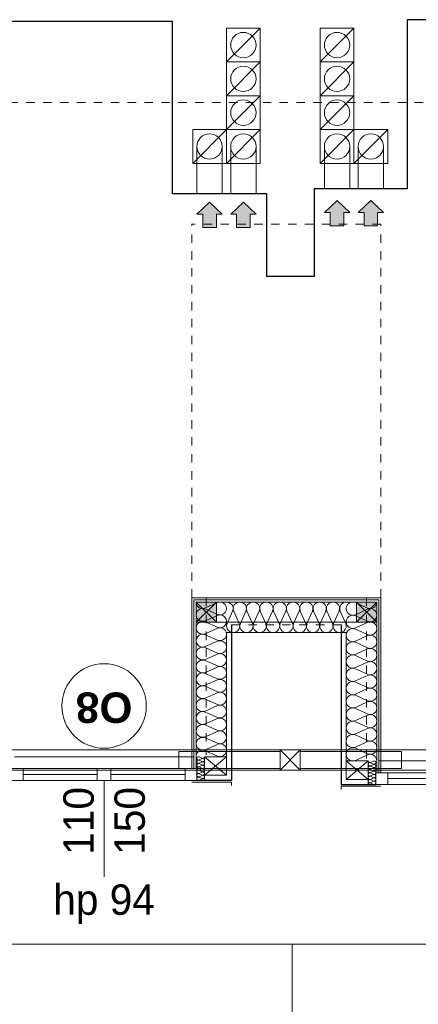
# Model space of a CAD drawing. Extents: x -251948 to -68259, y 37284 to 119967.
# Tile 20 of 41: x -108924 to -106562, y 47629 to 53454. Entities that reach past the tile are written whole.
import ezdxf

# ---------------------------------------------------------------- set-up
doc = ezdxf.new("R2010")
doc.units = 0
doc.header["$MEASUREMENT"] = 0
doc.linetypes.add('Hidden Line', pattern=[100, 50, -50])
doc.layers.add('Arch ocieplenie', color=7, linetype='Continuous')
doc.layers.add('Arch ściany działowe', color=7, linetype='Continuous')
for name, color, linetype, lineweight, true_color in [('Arch ocieplenie_Nr_Pióra__24', 7, 'Continuous', 13, 0x029e21), ('Arch okna_Nr_Pióra__82', 7, 'Continuous', 20, 0xaaaaaa), ('INWENT.ŚCIANY_Nr_Pióra__2', 7, 'Continuous', 13, 0x7f7f7f), ('Inwentaryzacja Konst._Nr_Pióra__3', 7, 'Continuous', 20, 0xff6600)]:
    doc.layers.add(name, color=color, linetype=linetype, lineweight=lineweight, true_color=true_color)
for name, color, linetype, lineweight in [('Arch opisy okien_Nr_Pióra__21', 7, 'Continuous', 13), ('Arch ściany działowe_Nr_Pióra__5', 7, 'Continuous', 13), ('INWENT DACH_Nr_Pióra__21', 7, 'Continuous', 13), ('Inwent kominy_Nr_Pióra__21', 7, 'Continuous', 13), ('INWENT ODWODNIENIE_Nr_Pióra__5', 7, 'Continuous', 13), ('INWENT OPISY_Nr_Pióra__21', 7, 'Continuous', 13), ('INWENT. OKNA_Nr_Pióra__21', 7, 'Continuous', 13), ('INWENT.ŚCIANY_Nr_Pióra__1', 7, 'Continuous', 25), ('INWENT.ŚCIANY_Nr_Pióra__20', 1, 'Continuous', 20)]:
    doc.layers.add(name, color=color, linetype=linetype, lineweight=lineweight)
doc.styles.add('GENERATED_STYLE_5', font='txt')
doc.styles.add('GENERATED_STYLE_6', font='arialbd.ttf')

# ---------------------------------------------------------------- blocks, each defined once
blk = doc.blocks.new('Ściana_97', base_point=(-107903.7, 50033.6))
at = {"layer": 'Arch ściany działowe_Nr_Pióra__5', "linetype": 'Continuous'}
for p, q in [((-107903.7, 50033.6), (-107903.7, 49023.6)), ((-107891.2, 49023.6), (-107891.2, 50021.1)), ((-107903.7, 49023.6), (-107891.2, 49023.6))]:
    blk.add_line(p, q, dxfattribs=at)
blk = doc.blocks.new('Ściana_98', base_point=(-107891.2, 50021.1))
at = {"layer": 'Arch ściany działowe_Nr_Pióra__5', "linetype": 'Continuous'}
for p, q in [((-107891.2, 50021.1), (-107891.2, 49023.6)), ((-107878.7, 49023.6), (-107878.7, 50008.6)), ((-107891.2, 49023.6), (-107878.7, 49023.6))]:
    blk.add_line(p, q, dxfattribs=at)
blk = doc.blocks.new('Ściana_99', base_point=(-106783.7, 50033.6))
at = {"layer": 'Arch ściany działowe_Nr_Pióra__5', "linetype": 'Continuous'}
for p, q in [((-106796.2, 50021.1), (-106796.2, 48998.6)), ((-106783.7, 48998.6), (-106783.7, 50033.6)), ((-106796.2, 48998.6), (-106783.7, 48998.6))]:
    blk.add_line(p, q, dxfattribs=at)
blk = doc.blocks.new('Ściana_100', base_point=(-106796.2, 50021.1))
at = {"layer": 'Arch ściany działowe_Nr_Pióra__5', "linetype": 'Continuous'}
for p, q in [((-106808.7, 50008.6), (-106808.7, 48998.6)), ((-106796.2, 48998.6), (-106796.2, 50021.1)), ((-106808.7, 48998.6), (-106796.2, 48998.6))]:
    blk.add_line(p, q, dxfattribs=at)
blk = doc.blocks.new('Ściana_169', base_point=(-106783.7, 50033.6))
at = {"layer": 'Arch ściany działowe_Nr_Pióra__5', "linetype": 'Continuous'}
for p, q in [((-106783.7, 50033.6), (-107903.7, 50033.6)), ((-107891.2, 50021.1), (-106796.2, 50021.1))]:
    blk.add_line(p, q, dxfattribs=at)
blk = doc.blocks.new('Ściana_170', base_point=(-106796.2, 50021.1))
at = {"layer": 'Arch ściany działowe_Nr_Pióra__5', "linetype": 'Continuous'}
for p, q in [((-106796.2, 50021.1), (-107891.2, 50021.1)), ((-107878.7, 50008.6), (-106808.7, 50008.6))]:
    blk.add_line(p, q, dxfattribs=at)
blk = doc.blocks.new('Izolacja cieplna 14_70', base_point=(-107878.7, 49093.6))
at = {"layer": 'Arch ocieplenie_Nr_Pióra__24', "linetype": 'Continuous'}
for p, q in [((-107825.1, 49973.7), (-107752.4, 50005.4)), ((-107752.4, 49935.6), (-107825.1, 49967.3)), ((-107825.1, 49897.4), (-107752.4, 49929.1)), ((-107752.4, 49859.3), (-107825.1, 49891)), ((-107825.1, 49821.2), (-107752.4, 49852.9)), ((-107752.4, 49783.1), (-107825.1, 49814.8)), ((-107825.1, 49744.9), (-107752.4, 49776.6)), ((-107752.4, 49706.8), (-107825.1, 49738.5)), ((-107825.1, 49668.7), (-107752.4, 49700.4)), ((-107752.4, 49630.6), (-107825.1, 49662.3)), ((-107825.1, 49592.4), (-107752.4, 49624.1)), ((-107752.4, 49554.3), (-107825.1, 49586)), ((-107825.1, 49516.2), (-107752.4, 49547.9)), ((-107752.4, 49478.1), (-107825.1, 49509.8)), ((-107825.1, 49439.9), (-107752.4, 49471.6)), ((-107752.4, 49401.8), (-107825.1, 49433.5)), ((-107825.1, 49363.7), (-107752.4, 49395.4)), ((-107752.4, 49325.6), (-107825.1, 49357.3)), ((-107825.1, 49287.4), (-107752.4, 49319.1)), ((-107752.4, 49249.3), (-107825.1, 49281)), ((-107825.1, 49211.2), (-107752.4, 49242.9)), ((-107752.4, 49173.1), (-107825.1, 49204.8)), ((-107825.1, 49134.9), (-107752.4, 49166.6)), ((-107752.4, 49096.8), (-107825.1, 49128.5))]:
    blk.add_line(p, q, dxfattribs=at)
for centre, start_param, end_param in [((-107840.5, 50008.6), 0, 1.983589), ((-107737, 49970.5), 1.158003, 5.125183), ((-107840.5, 49932.4), 4.299595, 8.266774), ((-107737, 49894.2), 1.158003, 5.125183), ((-107840.5, 49856.1), 4.299595, 8.266774), ((-107840.5, 49779.9), 4.299595, 8.266774), ((-107737, 49818), 1.158003, 5.125183), ((-107840.5, 49703.6), 4.299595, 8.266774), ((-107737, 49741.7), 1.158003, 5.125183), ((-107737, 49665.5), 1.158003, 5.125183), ((-107840.5, 49627.4), 4.299595, 8.266774), ((-107737, 49589.2), 1.158003, 5.125183), ((-107840.5, 49551.1), 4.299595, 8.266774), ((-107840.5, 49474.9), 4.299595, 8.266774), ((-107737, 49513), 1.158003, 5.125183), ((-107737, 49436.7), 1.158003, 5.125183), ((-107840.5, 49398.6), 4.299595, 8.266774), ((-107737, 49360.5), 1.158003, 5.125183), ((-107840.5, 49322.4), 4.299595, 8.266774), ((-107840.5, 49246.1), 4.299595, 8.266774), ((-107737, 49284.2), 1.158003, 5.125183), ((-107737, 49208), 1.158003, 5.125183), ((-107840.5, 49169.9), 4.299595, 8.266774), ((-107737, 49131.7), 1.158003, 5.125183), ((-107840.5, 49093.6), 4.299596, 6.283185)]:
    blk.add_ellipse(centre, major_axis=(-38.3, 0), ratio=0.995897, start_param=start_param, end_param=end_param, dxfattribs=at)
blk = doc.blocks.new('Izolacja cieplna 14_71', base_point=(-107828.7, 48953.6))
at = {"layer": 'Arch ocieplenie_Nr_Pióra__24', "linetype": 'Continuous'}
for p, q in [((-107842.1, 49084.4), (-107860.3, 49092.8)), ((-107860.3, 49074.4), (-107842.1, 49082.8)), ((-107842.1, 49064.4), (-107860.3, 49072.8)), ((-107860.3, 49054.4), (-107842.1, 49062.8)), ((-107842.1, 49044.4), (-107860.3, 49052.8)), ((-107860.3, 49034.4), (-107842.1, 49042.8)), ((-107842.1, 49024.4), (-107860.3, 49032.8)), ((-107860.3, 49014.4), (-107842.1, 49022.8)), ((-107842.1, 49004.4), (-107860.3, 49012.8)), ((-107860.3, 48994.4), (-107842.1, 49002.8)), ((-107842.1, 48984.4), (-107860.3, 48992.8)), ((-107860.3, 48974.4), (-107842.1, 48982.8)), ((-107842.1, 48964.4), (-107860.3, 48972.8)), ((-107860.3, 48954.4), (-107842.1, 48962.8))]:
    blk.add_line(p, q, dxfattribs=at)
for centre, start_param, end_param in [((-107864.2, 49083.6), 5.870392, 9.837571), ((-107864.2, 49063.6), 5.870392, 9.837571), ((-107864.2, 49043.6), 5.870392, 9.837571), ((-107838.3, 49093.6), 2.7288, 4.712389), ((-107838.3, 49073.6), 2.7288, 6.695979), ((-107838.3, 49053.6), 2.7288, 6.695979), ((-107864.2, 49023.6), 5.870392, 9.837571), ((-107864.2, 49003.6), 5.870392, 9.837571), ((-107864.2, 48983.6), 5.870392, 9.837571), ((-107838.3, 49033.6), 2.7288, 6.695979), ((-107838.3, 49013.6), 2.7288, 6.695979), ((-107838.3, 48993.6), 2.7288, 6.695979), ((-107864.2, 48963.6), 5.870392, 9.837571), ((-107838.3, 48973.6), 2.7288, 6.695979), ((-107838.3, 48953.6), 4.712389, 6.695979)]:
    blk.add_ellipse(centre, major_axis=(0, 10), ratio=0.957061, start_param=start_param, end_param=end_param, dxfattribs=at)
blk = doc.blocks.new('Izolacja cieplna 14_73', base_point=(-106808.7, 49068.6))
at = {"layer": 'Arch ocieplenie_Nr_Pióra__24', "linetype": 'Continuous'}
for p, q in [((-106862.4, 49972.7), (-106935.1, 50005.3)), ((-106935.1, 49933.6), (-106862.4, 49966.1)), ((-106862.4, 49894.4), (-106935.1, 49927)), ((-106935.1, 49855.2), (-106862.4, 49887.8)), ((-106862.4, 49816.1), (-106935.1, 49848.6)), ((-106935.1, 49776.9), (-106862.4, 49809.5)), ((-106862.4, 49737.7), (-106935.1, 49770.3)), ((-106935.1, 49698.6), (-106862.4, 49731.1)), ((-106862.4, 49659.4), (-106935.1, 49692)), ((-106935.1, 49620.2), (-106862.4, 49652.8)), ((-106862.4, 49581.1), (-106935.1, 49613.6)), ((-106935.1, 49541.9), (-106862.4, 49574.5)), ((-106862.4, 49502.7), (-106935.1, 49535.3)), ((-106935.1, 49463.6), (-106862.4, 49496.1)), ((-106862.4, 49424.4), (-106935.1, 49457)), ((-106935.1, 49385.2), (-106862.4, 49417.8)), ((-106862.4, 49346.1), (-106935.1, 49378.6)), ((-106935.1, 49306.9), (-106862.4, 49339.5)), ((-106862.4, 49267.7), (-106935.1, 49300.3)), ((-106935.1, 49228.6), (-106862.4, 49261.1)), ((-106862.4, 49189.4), (-106935.1, 49222)), ((-106935.1, 49150.2), (-106862.4, 49182.8)), ((-106862.4, 49111.1), (-106935.1, 49143.6)), ((-106935.1, 49071.9), (-106862.4, 49104.5))]:
    blk.add_line(p, q, dxfattribs=at)
for centre, start_param, end_param in [((-106950.5, 49969.4), 5.870392, 9.837571), ((-106847, 50008.6), 2.7288, 4.712389), ((-106950.5, 49891.1), 5.870392, 9.837571), ((-106847, 49930.3), 2.7288, 6.695979), ((-106847, 49851.9), 2.7288, 6.695979), ((-106950.5, 49812.8), 5.870392, 9.837571), ((-106847, 49773.6), 2.7288, 6.695979), ((-106950.5, 49734.4), 5.870392, 9.837571), ((-106950.5, 49656.1), 5.870392, 9.837571), ((-106847, 49695.3), 2.7288, 6.695979), ((-106847, 49616.9), 2.7288, 6.695979), ((-106950.5, 49577.8), 5.870392, 9.837571), ((-106847, 49538.6), 2.7288, 6.695979), ((-106950.5, 49499.4), 5.870392, 9.837571), ((-106950.5, 49421.1), 5.870392, 9.837571), ((-106847, 49460.3), 2.7288, 6.695979), ((-106847, 49381.9), 2.7288, 6.695979), ((-106950.5, 49342.8), 5.870392, 9.837571), ((-106847, 49303.6), 2.7288, 6.695979), ((-106950.5, 49264.4), 5.870392, 9.837571), ((-106950.5, 49186.1), 5.870392, 9.837571), ((-106847, 49225.3), 2.7288, 6.695979), ((-106847, 49146.9), 2.7288, 6.695979), ((-106950.5, 49107.8), 5.870392, 9.837571), ((-106847, 49068.6), 4.712389, 6.695979)]:
    blk.add_ellipse(centre, major_axis=(0, 39.2), ratio=0.977414, start_param=start_param, end_param=end_param, dxfattribs=at)
blk = doc.blocks.new('Izolacja cieplna 14_76', base_point=(-106858.7, 48928.6))
at = {"layer": 'Arch ocieplenie_Nr_Pióra__24', "linetype": 'Continuous'}
for p, q in [((-106845.3, 49059.4), (-106827.1, 49067.8)), ((-106827.1, 49049.4), (-106845.3, 49057.8)), ((-106845.3, 49039.4), (-106827.1, 49047.8)), ((-106827.1, 49029.4), (-106845.3, 49037.8)), ((-106845.3, 49019.4), (-106827.1, 49027.8)), ((-106827.1, 49009.4), (-106845.3, 49017.8)), ((-106845.3, 48999.4), (-106827.1, 49007.8)), ((-106827.1, 48989.4), (-106845.3, 48997.8)), ((-106845.3, 48979.4), (-106827.1, 48987.8)), ((-106827.1, 48969.4), (-106845.3, 48977.8)), ((-106845.3, 48959.4), (-106827.1, 48967.8)), ((-106827.1, 48949.4), (-106845.3, 48957.8)), ((-106845.3, 48939.4), (-106827.1, 48947.8)), ((-106827.1, 48929.4), (-106845.3, 48937.8))]:
    blk.add_line(p, q, dxfattribs=at)
for centre, start_param, end_param in [((-106849.2, 49048.6), 5.870392, 9.837571), ((-106849.2, 49068.6), 1.570796, 3.554385), ((-106823.3, 49058.6), 2.728799, 6.695979), ((-106823.3, 49038.6), 2.728799, 6.695979), ((-106849.2, 49028.6), 5.870392, 9.837571), ((-106849.2, 49008.6), 5.870392, 9.837571), ((-106849.2, 48988.6), 5.870392, 9.837571), ((-106823.3, 49018.6), 2.728799, 6.695979), ((-106823.3, 48998.6), 2.728799, 6.695979), ((-106823.3, 48978.6), 2.728799, 6.695979), ((-106849.2, 48968.6), 5.870392, 9.837571), ((-106849.2, 48948.6), 5.870392, 9.837571), ((-106849.2, 48928.6), 5.870392, 7.853982), ((-106823.3, 48958.6), 2.728799, 6.695979), ((-106823.3, 48938.6), 2.728799, 6.695979)]:
    blk.add_ellipse(centre, major_axis=(0, 10), ratio=0.957061, start_param=start_param, end_param=end_param, dxfattribs=at)
blk = doc.blocks.new('Izolacja cieplna 14_118', base_point=(-107698.7, 50008.6))
at = {"layer": 'Arch ocieplenie_Nr_Pióra__24', "linetype": 'Continuous'}
for p, q in [((-107695.4, 49882.2), (-107662.6, 49955)), ((-107656, 49955), (-107623.2, 49882.2)), ((-107616.5, 49882.2), (-107583.7, 49955)), ((-107577.1, 49955), (-107544.3, 49882.2)), ((-107537.6, 49882.2), (-107504.8, 49955)), ((-107498.2, 49955), (-107465.4, 49882.2)), ((-107458.8, 49882.2), (-107425.9, 49955)), ((-107419.3, 49955), (-107386.5, 49882.2)), ((-107379.9, 49882.2), (-107347.1, 49955)), ((-107340.4, 49955), (-107307.6, 49882.2)), ((-107301, 49882.2), (-107268.2, 49955)), ((-107261.5, 49955), (-107228.7, 49882.2)), ((-107222.1, 49882.2), (-107189.3, 49955)), ((-107182.6, 49955), (-107149.8, 49882.2)), ((-107143.2, 49882.2), (-107110.4, 49955)), ((-107103.8, 49955), (-107070.9, 49882.2)), ((-107064.3, 49882.2), (-107031.5, 49955)), ((-107024.9, 49955), (-106992.1, 49882.2))]:
    blk.add_line(p, q, dxfattribs=at)
for centre, start_param, end_param in [((-107698.7, 49970.3), 5.870392, 7.853982), ((-107619.9, 49970.3), 5.870392, 9.837571), ((-107541, 49970.3), 5.870392, 9.837571), ((-107462.1, 49970.3), 5.870392, 9.837571), ((-107383.2, 49970.3), 5.870392, 9.837571), ((-107304.3, 49970.3), 5.870392, 9.837571), ((-107225.4, 49970.3), 5.870392, 9.837571), ((-107146.5, 49970.3), 5.870392, 9.837571), ((-107067.6, 49970.3), 5.870392, 9.837571), ((-106988.7, 49970.3), 1.570796, 3.554385), ((-107659.3, 49866.9), 2.728799, 6.695979), ((-107580.4, 49866.9), 2.728799, 6.695979), ((-107501.5, 49866.9), 2.728799, 6.695979), ((-107422.6, 49866.9), 2.728799, 6.695979), ((-107343.7, 49866.9), 2.728799, 6.695979), ((-107264.8, 49866.9), 2.728799, 6.695979), ((-107186, 49866.9), 2.728799, 6.695979), ((-107107.1, 49866.9), 2.728799, 6.695979), ((-107028.2, 49866.9), 2.728799, 6.695979)]:
    blk.add_ellipse(centre, major_axis=(39.4, 0), ratio=0.970531, start_param=start_param, end_param=end_param, dxfattribs=at)

msp = doc.modelspace()

# ---------------------------------------------------------------- hatches: boundary and pattern name
at = {"layer": 'Arch okna_Nr_Pióra__82', "linetype": 'Continuous'}
for points in [[(-107878.74, 49888.6), (-107758.74, 49888.6), (-107758.74, 50008.6), (-107878.74, 50008.6)], [(-106928.74, 49888.6), (-106808.74, 49888.6), (-106808.74, 50008.6), (-106928.74, 50008.6)]]:
    msp.add_hatch(color=256, dxfattribs=at).paths.add_polyline_path(points, flags=0)
at = {"layer": 'Inwent kominy_Nr_Pióra__21', "linetype": 'Continuous'}
for points in [[(-107873.74, 52303.6), (-107838.74, 52303.6), (-107838.74, 52223.6), (-107758.74, 52223.6), (-107758.74, 52303.6), (-107723.74, 52303.6), (-107798.74, 52373.6)], [(-107673.74, 52303.6), (-107638.74, 52303.6), (-107638.74, 52223.6), (-107558.74, 52223.6), (-107558.74, 52303.6), (-107523.74, 52303.6), (-107598.74, 52373.6)], [(-107118.74, 52313.6), (-107083.74, 52313.6), (-107083.74, 52233.6), (-107003.74, 52233.6), (-107003.74, 52313.6), (-106968.74, 52313.6), (-107043.74, 52383.6)], [(-106918.74, 52313.6), (-106883.74, 52313.6), (-106883.74, 52233.6), (-106803.74, 52233.6), (-106803.74, 52313.6), (-106768.74, 52313.6), (-106843.74, 52383.6)]]:
    msp.add_hatch(color=256, dxfattribs=at).paths.add_polyline_path(points, flags=0)

# ---------------------------------------------------------------- linework, layer by layer
at = {"layer": 'Arch ocieplenie_Nr_Pióra__24', "linetype": 'Continuous'}
for p, q in [((-107698.74, 49093.6), (-107698.74, 49828.6)), ((-107698.74, 49828.6), (-106988.74, 49828.6)), ((-106988.74, 49068.6), (-106988.74, 49828.6)), ((-107828.74, 48953.6), (-107828.74, 48983.6)), ((-106858.74, 48928.6), (-106858.74, 48958.6))]:
    msp.add_line(p, q, dxfattribs=at)
at = {"layer": 'Arch opisy okien_Nr_Pióra__21', "linetype": 'Continuous'}
msp.add_circle((-108423.74, 49393.6), 250, dxfattribs=at)
at = {"layer": 'INWENT DACH_Nr_Pióra__21', "linetype": 'Hidden Line'}
for p, q in [((-123484.28, 52963.6), (-96578.74, 52963.6)), ((-107903.74, 50033.6), (-107903.74, 52243.6)), ((-106783.74, 52243.6), (-107903.74, 52243.6)), ((-106783.74, 50033.6), (-106783.74, 52243.6))]:
    msp.add_line(p, q, dxfattribs=at)
at = {"layer": 'Inwent kominy_Nr_Pióra__21', "linetype": 'Continuous'}
for p, q in [((-107698.74, 53203.6), (-107698.74, 53403.6)), ((-107698.74, 53403.6), (-107498.74, 53403.6)), ((-107698.74, 53203.6), (-107498.74, 53403.6)), ((-107498.74, 53403.6), (-107498.74, 53203.6)), ((-107143.74, 53203.6), (-107143.74, 53403.6)), ((-107143.74, 53403.6), (-106943.74, 53403.6)), ((-107143.74, 53203.6), (-106943.74, 53403.6)), ((-106943.74, 53403.6), (-106943.74, 53203.6)), ((-107498.74, 53203.6), (-107698.74, 53203.6)), ((-107698.74, 53003.6), (-107698.74, 53203.6)), ((-107698.74, 53203.6), (-107498.74, 53203.6)), ((-107698.74, 53003.6), (-107498.74, 53203.6)), ((-107498.74, 53203.6), (-107498.74, 53003.6)), ((-106943.74, 53203.6), (-107143.74, 53203.6)), ((-107143.74, 53003.6), (-107143.74, 53203.6)), ((-107143.74, 53203.6), (-106943.74, 53203.6)), ((-107143.74, 53003.6), (-106943.74, 53203.6)), ((-106943.74, 53203.6), (-106943.74, 53003.6)), ((-107498.74, 53003.6), (-107698.74, 53003.6)), ((-107698.74, 52803.6), (-107698.74, 53003.6)), ((-107698.74, 53003.6), (-107498.74, 53003.6)), ((-107698.74, 52803.6), (-107498.74, 53003.6)), ((-107498.74, 53003.6), (-107498.74, 52803.6)), ((-106943.74, 53003.6), (-107143.74, 53003.6)), ((-107143.74, 52803.6), (-107143.74, 53003.6)), ((-107143.74, 53003.6), (-106943.74, 53003.6)), ((-107143.74, 52803.6), (-106943.74, 53003.6)), ((-106943.74, 53003.6), (-106943.74, 52803.6)), ((-107898.74, 52603.6), (-107898.74, 52803.6)), ((-107898.74, 52803.6), (-107698.74, 52803.6)), ((-107898.74, 52603.6), (-107698.74, 52803.6)), ((-107498.74, 52803.6), (-107698.74, 52803.6)), ((-107698.74, 52603.6), (-107698.74, 52803.6)), ((-107698.74, 52803.6), (-107498.74, 52803.6)), ((-107698.74, 52603.6), (-107498.74, 52803.6)), ((-107698.74, 52803.6), (-107698.74, 52603.6)), ((-107498.74, 52803.6), (-107498.74, 52603.6)), ((-106943.74, 52803.6), (-107143.74, 52803.6)), ((-107143.74, 52603.6), (-107143.74, 52803.6)), ((-107143.74, 52803.6), (-106943.74, 52803.6)), ((-107143.74, 52603.6), (-106943.74, 52803.6)), ((-106943.74, 52803.6), (-106943.74, 52603.6)), ((-106943.74, 52603.6), (-106943.74, 52803.6)), ((-106943.74, 52803.6), (-106743.74, 52803.6)), ((-106943.74, 52603.6), (-106743.74, 52803.6)), ((-106743.74, 52803.6), (-106743.74, 52603.6)), ((-107873.74, 52703.6), (-107873.74, 52423.6)), ((-107723.74, 52703.6), (-107723.74, 52423.6)), ((-107673.74, 52703.6), (-107673.74, 52423.6)), ((-107523.74, 52703.6), (-107523.74, 52423.6)), ((-107118.74, 52703.6), (-107118.74, 52453.6)), ((-106968.74, 52703.6), (-106968.74, 52453.6)), ((-106918.74, 52703.6), (-106918.74, 52453.6)), ((-106768.74, 52703.6), (-106768.74, 52453.6)), ((-107698.74, 52603.6), (-107898.74, 52603.6)), ((-107498.74, 52603.6), (-107698.74, 52603.6)), ((-106943.74, 52603.6), (-107143.74, 52603.6)), ((-106743.74, 52603.6), (-106943.74, 52603.6)), ((-107798.74, 52373.6), (-107873.74, 52303.6)), ((-107798.74, 52373.6), (-107723.74, 52303.6)), ((-107598.74, 52373.6), (-107673.74, 52303.6)), ((-107598.74, 52373.6), (-107523.74, 52303.6)), ((-107043.74, 52383.6), (-107118.74, 52313.6)), ((-107043.74, 52383.6), (-106968.74, 52313.6)), ((-106843.74, 52383.6), (-106918.74, 52313.6)), ((-106843.74, 52383.6), (-106768.74, 52313.6)), ((-107083.74, 52313.6), (-107118.74, 52313.6)), ((-107083.74, 52313.6), (-107083.74, 52233.6)), ((-107003.74, 52233.6), (-107003.74, 52313.6)), ((-107003.74, 52313.6), (-106968.74, 52313.6)), ((-106883.74, 52313.6), (-106918.74, 52313.6)), ((-106883.74, 52313.6), (-106883.74, 52233.6)), ((-106803.74, 52233.6), (-106803.74, 52313.6)), ((-106803.74, 52313.6), (-106768.74, 52313.6)), ((-107838.74, 52303.6), (-107873.74, 52303.6)), ((-107838.74, 52303.6), (-107838.74, 52223.6)), ((-107758.74, 52223.6), (-107758.74, 52303.6)), ((-107758.74, 52303.6), (-107723.74, 52303.6)), ((-107638.74, 52303.6), (-107673.74, 52303.6)), ((-107638.74, 52303.6), (-107638.74, 52223.6)), ((-107558.74, 52223.6), (-107558.74, 52303.6)), ((-107558.74, 52303.6), (-107523.74, 52303.6)), ((-107838.74, 52223.6), (-107758.74, 52223.6)), ((-107638.74, 52223.6), (-107558.74, 52223.6)), ((-107083.74, 52233.6), (-107003.74, 52233.6)), ((-106883.74, 52233.6), (-106803.74, 52233.6))]:
    msp.add_line(p, q, dxfattribs=at)
for centre in [(-107598.74, 53303.6), (-107043.74, 53303.6), (-107598.74, 53103.6), (-107043.74, 53103.6), (-107598.74, 52903.6), (-107043.74, 52903.6), (-107798.74, 52703.6), (-107598.74, 52703.6), (-107043.74, 52703.6), (-106843.74, 52703.6)]:
    msp.add_circle(centre, 75, dxfattribs=at)
at = {"layer": 'INWENT ODWODNIENIE_Nr_Pióra__5', "linetype": 'Continuous'}
for p, q in [((-107308.74, 47983.6), (-115148.74, 47983.6)), ((-107308.74, 47453.6), (-107308.74, 47983.6)), ((-107308.74, 47453.6), (-107308.74, 47983.6)), ((-107308.74, 47983.6), (-99468.74, 47983.6))]:
    msp.add_line(p, q, dxfattribs=at)
at = {"layer": 'INWENT OPISY_Nr_Pióra__21', "linetype": 'Continuous'}
msp.add_line((-108423.74, 48953.6), (-108423.74, 48383.6), dxfattribs=at)
at = {"layer": 'INWENT. OKNA_Nr_Pióra__21', "linetype": 'Continuous'}
for p, q in [((-107893.74, 49093.6), (-108953.74, 49093.6)), ((-107698.74, 48983.6), (-107828.74, 49093.6)), ((-107698.74, 49093.6), (-107828.74, 48983.6)), ((-107828.74, 49093.6), (-107698.74, 49093.6)), ((-107828.74, 48983.6), (-107828.74, 49093.6)), ((-107698.74, 49093.6), (-107698.74, 48983.6)), ((-106988.74, 49068.6), (-106988.74, 48958.6)), ((-106858.74, 49068.6), (-106988.74, 49068.6)), ((-106988.74, 49068.6), (-106858.74, 48958.6)), ((-106988.74, 48958.6), (-106858.74, 49068.6)), ((-106858.74, 48958.6), (-106858.74, 49068.6)), ((-105733.74, 49068.6), (-106793.74, 49068.6)), ((-108973.74, 49023.6), (-107873.74, 49023.6)), ((-108903.74, 48953.6), (-108903.74, 49023.6)), ((-108463.74, 48988.6), (-108903.74, 48988.6)), ((-108463.74, 48953.6), (-108463.74, 49023.6)), ((-108383.74, 48953.6), (-108383.74, 49023.6)), ((-107943.74, 48988.6), (-108383.74, 48988.6)), ((-107943.74, 48953.6), (-107943.74, 49023.6)), ((-107873.74, 48953.6), (-107873.74, 49023.6)), ((-106813.74, 48998.6), (-105713.74, 48998.6)), ((-106813.74, 48928.6), (-106813.74, 48998.6)), ((-106743.74, 48928.6), (-106743.74, 48998.6)), ((-107873.74, 48953.6), (-108973.74, 48953.6)), ((-107698.74, 48983.6), (-107828.74, 48983.6)), ((-106988.74, 48958.6), (-106858.74, 48958.6)), ((-106303.74, 48963.6), (-106743.74, 48963.6)), ((-105713.74, 48928.6), (-106813.74, 48928.6))]:
    msp.add_line(p, q, dxfattribs=at)
at = {"layer": 'INWENT.ŚCIANY_Nr_Pióra__1', "linetype": 'Continuous'}
for p, q in [((-108018.74, 53443.6), (-114518.74, 53443.6)), ((-108018.74, 52423.6), (-108018.74, 53443.6)), ((-100028.74, 53453.6), (-106628.74, 53453.6)), ((-106628.74, 53453.6), (-106628.74, 52453.6)), ((-106628.74, 52453.6), (-107178.74, 52453.6)), ((-107178.74, 52453.6), (-107178.74, 51933.6)), ((-107458.74, 52423.6), (-108018.74, 52423.6)), ((-107458.74, 51933.6), (-107458.74, 52423.6)), ((-107178.74, 51933.6), (-107458.74, 51933.6)), ((-107668.74, 49873.6), (-107668.74, 48953.6)), ((-107018.74, 49873.6), (-107018.74, 48928.6)), ((-107668.74, 48953.6), (-107873.74, 48953.6)), ((-107018.74, 48928.6), (-106813.74, 48928.6))]:
    msp.add_line(p, q, dxfattribs=at)
at = {"layer": 'INWENT.ŚCIANY_Nr_Pióra__2', "linetype": 'Hidden Line'}
for p, q in [((-107818.74, 50033.6), (-107818.74, 49103.6)), ((-106868.74, 50033.6), (-106868.74, 49083.6)), ((-107018.74, 49873.6), (-107668.74, 49873.6))]:
    msp.add_line(p, q, dxfattribs=at)
at = {"layer": 'INWENT.ŚCIANY_Nr_Pióra__20', "linetype": 'Continuous'}
for p, q in [((-107903.74, 48943.6), (-107668.74, 48943.6)), ((-107668.74, 48943.6), (-107668.74, 48923.6)), ((-107018.74, 48918.6), (-107018.74, 48898.6)), ((-106783.74, 48918.6), (-107018.74, 48918.6))]:
    msp.add_line(p, q, dxfattribs=at)
at = {"layer": 'Inwentaryzacja Konst._Nr_Pióra__3', "linetype": 'Continuous'}
for p, q in [((-107878.74, 50008.6), (-106808.74, 50008.6)), ((-107878.74, 49888.6), (-107878.74, 50008.6)), ((-107878.74, 50008.6), (-107758.74, 50008.6)), ((-107878.74, 49888.6), (-107758.74, 50008.6)), ((-107758.74, 49888.6), (-107878.74, 50008.6)), ((-107758.74, 50008.6), (-107758.74, 49888.6)), ((-106928.74, 49888.6), (-106928.74, 50008.6)), ((-106928.74, 50008.6), (-106808.74, 50008.6)), ((-106928.74, 49888.6), (-106808.74, 50008.6)), ((-106808.74, 49888.6), (-106928.74, 50008.6)), ((-106808.74, 50008.6), (-106808.74, 49888.6)), ((-106808.74, 49888.6), (-107878.74, 49888.6)), ((-107758.74, 49888.6), (-107878.74, 49888.6)), ((-106808.74, 49888.6), (-106928.74, 49888.6))]:
    msp.add_line(p, q, dxfattribs=at)
at = {"layer": 'Inwentaryzacja Konst._Nr_Pióra__3', "color": 2}
for p, q in [((-107261.24, 49013.6), (-107381.24, 49133.6)), ((-107261.24, 49133.6), (-107381.24, 49013.6))]:
    msp.add_line(p, q, dxfattribs=at)
for points in [[(-125499.06, 49013.6), (-87898.74, 49013.6), (-87898.74, 49133.6), (-125499.06, 49133.6)], [(-107381.24, 49133.6), (-107261.24, 49133.6), (-107261.24, 49013.6), (-107381.24, 49013.6)]]:
    msp.add_lwpolyline(points, close=True, dxfattribs=at)
at = {"layer": 'Inwentaryzacja Konst._Nr_Pióra__3', "color": 1}
for points in [[(-107981.24, 49123.6), (-107381.24, 49123.6), (-107381.24, 49023.6), (-107981.24, 49023.6)], [(-107261.24, 49123.6), (-106661.24, 49123.6), (-106661.24, 49023.6), (-107261.24, 49023.6)]]:
    msp.add_lwpolyline(points, close=True, dxfattribs=at)

# ---------------------------------------------------------------- block references
at = {"layer": 'Arch ocieplenie', "color": 104, "linetype": 'Continuous', "lineweight": 20, "true_color": 0x029e21}
for name, p in [('Izolacja cieplna 14_70', (-107878.74, 49093.6)), ('Izolacja cieplna 14_118', (-107698.74, 50008.6)), ('Izolacja cieplna 14_73', (-106808.74, 49068.6)), ('Izolacja cieplna 14_71', (-107828.74, 48953.6)), ('Izolacja cieplna 14_76', (-106858.74, 48928.6))]:
    msp.add_blockref(name, p, dxfattribs=at)
at = {"layer": 'Arch ściany działowe'}
for name, p in [('Ściana_97', (-107903.74, 50033.6)), ('Ściana_169', (-106783.74, 50033.6)), ('Ściana_98', (-107891.24, 50021.1)), ('Ściana_170', (-106796.24, 50021.1)), ('Ściana_100', (-106796.24, 50021.1)), ('Ściana_99', (-106783.74, 50033.6))]:
    msp.add_blockref(name, p, dxfattribs=at)

# ---------------------------------------------------------------- texts
at = {"layer": 'Arch opisy okien_Nr_Pióra__21', "linetype": 'Continuous', "insert": (-108423.74, 49293.32), "char_height": 180, "attachment_point": 2, "rotation": 180, "style": 'GENERATED_STYLE_6'}
msp.add_mtext('{O8}', dxfattribs=at)
at = {"layer": 'INWENT OPISY_Nr_Pióra__21', "linetype": 'Continuous', "insert": (-108664.94, 48713.6), "char_height": 180, "width": 1346.3341, "attachment_point": 2, "rotation": 90, "line_spacing_factor": 1.008452, "style": 'GENERATED_STYLE_5'}
msp.add_mtext('{110\\P150}', dxfattribs=at)
at = {"layer": 'INWENT OPISY_Nr_Pióra__21', "linetype": 'Continuous', "insert": (-108423.74, 48337.95), "char_height": 180, "attachment_point": 2, "style": 'GENERATED_STYLE_5'}
msp.add_mtext('{hp 94}', dxfattribs=at)

doc.saveas('drawing.dxf')
